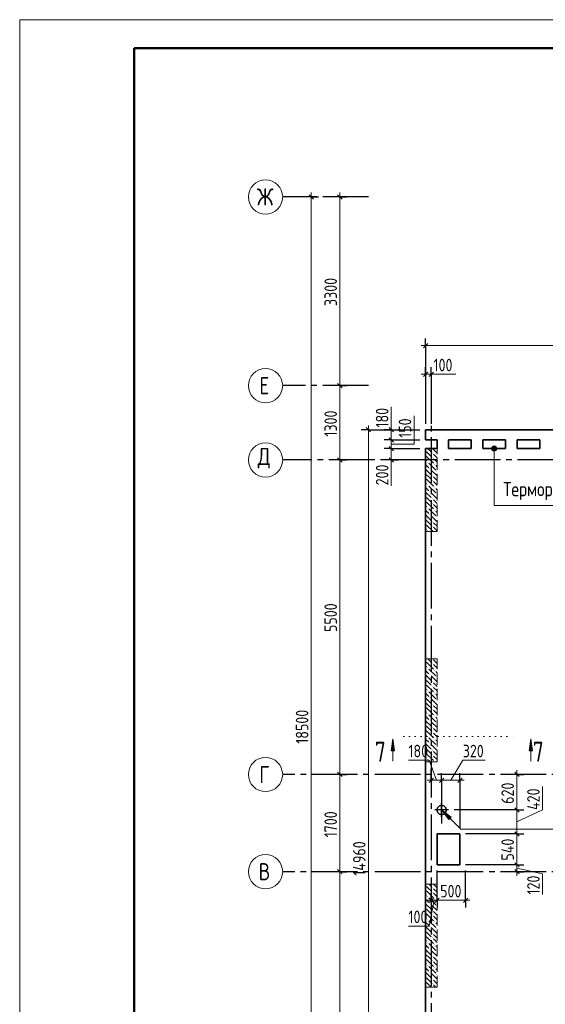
# Model space of a CAD drawing. Header units: millimetres. Extents: x 0 to 61017, y 0 to 42000.
# Tile 3 of 21: x 0 to 9194, y 24781 to 42000. Entities that reach past the tile are written whole.
import ezdxf

# ---------------------------------------------------------------- set-up
doc = ezdxf.new("R2010")
doc.units = ezdxf.units.MM
for name, pattern in [('______2', [270, 200, -70]), ('______5', [1100, 800, -100, 100, -100]), ('______9', [100, 0, -100])]:
    doc.linetypes.add(name, pattern=pattern)
for name, color, linetype, lineweight in [('Standard', 7, 'Continuous', 25), ('ЖБ Перекрытие верхний уровень', 7, 'Continuous', 35), ('ЖБ Пилон', 7, 'Continuous', 35), ('Оси', 40, '______5', 18), ('Примечания', 7, 'Continuous', 25), ('Размерная выноска', 7, 'Continuous', 13), ('Узлы символ', 7, 'Continuous', 25)]:
    doc.layers.add(name, color=color, linetype=linetype, lineweight=lineweight)
doc.styles.add('GOST 2.304-81', font='txt')
doc.styles.add('ISOCPEUR', font='txt')

msp = doc.modelspace()

# ---------------------------------------------------------------- hatches: boundary and pattern name
at = {"layer": 'ЖБ Пилон', "linetype": 'Continuous', "lineweight": 18, "transparency": 33554687}
for points in [[(7100, 34467), (7103, 34463), (7100, 34460)], [(7300, 34500), (7297, 34497), (7294, 34500), (7300, 34500)], [(7100, 34387), (7103, 34383), (7100, 34380)], [(7130, 34263), (7137, 34270), (7143, 34263), (7137, 34257)], [(7210, 34423), (7217, 34430), (7223, 34423), (7217, 34417)], [(7210, 34343), (7217, 34350), (7223, 34343), (7217, 34337)], [(7170, 34143), (7177, 34150), (7183, 34143), (7177, 34137)], [(7250, 34223), (7257, 34230), (7263, 34223), (7257, 34217)], [(7290, 34103), (7297, 34110), (7300, 34107), (7300, 34100), (7297, 34097)], [(7100, 34067), (7103, 34063), (7100, 34060)], [(7100, 33987), (7103, 33983), (7100, 33980)], [(7210, 34023), (7217, 34030), (7223, 34023), (7217, 34017)], [(7210, 33943), (7217, 33950), (7223, 33943), (7217, 33937)], [(7130, 33863), (7137, 33870), (7143, 33863), (7137, 33857)], [(7250, 33823), (7257, 33830), (7263, 33823), (7257, 33817)], [(7100, 33667), (7103, 33663), (7100, 33660)], [(7100, 33587), (7103, 33583), (7100, 33580)], [(7170, 33743), (7177, 33750), (7183, 33743), (7177, 33737)], [(7210, 33623), (7217, 33630), (7223, 33623), (7217, 33617)], [(7290, 33703), (7297, 33710), (7300, 33707), (7300, 33700), (7297, 33697)], [(7130, 33463), (7137, 33470), (7143, 33463), (7137, 33457)], [(7210, 33543), (7217, 33550), (7223, 33543), (7217, 33537)], [(7250, 33423), (7257, 33430), (7263, 33423), (7257, 33417)], [(7100, 33267), (7103, 33263), (7100, 33260)], [(7170, 33343), (7177, 33350), (7183, 33343), (7177, 33337)], [(7290, 33303), (7297, 33310), (7300, 33307), (7300, 33300), (7297, 33297)], [(7100, 33187), (7103, 33183), (7100, 33180)], [(7130, 33063), (7137, 33070), (7143, 33063), (7137, 33057)], [(7210, 33223), (7217, 33230), (7223, 33223), (7217, 33217)], [(7210, 33143), (7217, 33150), (7223, 33143), (7217, 33137)], [(7100, 30787), (7103, 30783), (7100, 30780)], [(7130, 30663), (7137, 30670), (7143, 30663), (7137, 30657)], [(7210, 30743), (7217, 30750), (7223, 30743), (7217, 30737)], [(7220, 30820), (7217, 30817), (7214, 30820)], [(7170, 30543), (7177, 30550), (7183, 30543), (7177, 30537)], [(7250, 30623), (7257, 30630), (7263, 30623), (7257, 30617)], [(7290, 30503), (7297, 30510), (7300, 30507), (7300, 30500), (7297, 30497)], [(7100, 30467), (7103, 30463), (7100, 30460)], [(7100, 30387), (7103, 30383), (7100, 30380)], [(7210, 30423), (7217, 30430), (7223, 30423), (7217, 30417)], [(7210, 30343), (7217, 30350), (7223, 30343), (7217, 30337)], [(7130, 30263), (7137, 30270), (7143, 30263), (7137, 30257)], [(7170, 30143), (7177, 30150), (7183, 30143), (7177, 30137)], [(7250, 30223), (7257, 30230), (7263, 30223), (7257, 30217)], [(7100, 30067), (7103, 30063), (7100, 30060)], [(7100, 29987), (7103, 29983), (7100, 29980)], [(7210, 30023), (7217, 30030), (7223, 30023), (7217, 30017)], [(7290, 30103), (7297, 30110), (7300, 30107), (7300, 30100), (7297, 30097)], [(7130, 29863), (7137, 29870), (7143, 29863), (7137, 29857)], [(7210, 29943), (7217, 29950), (7223, 29943), (7217, 29937)], [(7250, 29823), (7257, 29830), (7263, 29823), (7257, 29817)], [(7100, 29667), (7103, 29663), (7100, 29660)], [(7170, 29743), (7177, 29750), (7183, 29743), (7177, 29737)], [(7210, 29623), (7217, 29630), (7223, 29623), (7217, 29617)], [(7290, 29703), (7297, 29710), (7300, 29707), (7300, 29700), (7297, 29697)], [(7100, 29587), (7103, 29583), (7100, 29580)], [(7130, 29463), (7137, 29470), (7143, 29463), (7137, 29457)], [(7210, 29543), (7217, 29550), (7223, 29543), (7217, 29537)], [(7170, 29343), (7177, 29350), (7183, 29343), (7177, 29337)], [(7250, 29423), (7257, 29430), (7263, 29423), (7257, 29417)], [(7290, 29303), (7297, 29310), (7300, 29307), (7300, 29300), (7297, 29297)], [(7100, 29267), (7103, 29263), (7100, 29260)], [(7100, 29187), (7103, 29183), (7100, 29180)], [(7210, 29223), (7217, 29230), (7223, 29223), (7217, 29217)], [(7210, 29143), (7217, 29150), (7223, 29143), (7217, 29137)], [(7130, 29063), (7137, 29070), (7143, 29063), (7137, 29057)], [(7250, 29023), (7257, 29030), (7263, 29023), (7260, 29020), (7254, 29020)], [(7100, 26867), (7103, 26863), (7100, 26860)], [(7100, 26787), (7103, 26783), (7100, 26780)], [(7210, 26823), (7217, 26830), (7223, 26823), (7217, 26817)], [(7210, 26743), (7217, 26750), (7223, 26743), (7217, 26737)], [(7130, 26663), (7137, 26670), (7143, 26663), (7137, 26657)], [(7170, 26543), (7177, 26550), (7183, 26543), (7177, 26537)], [(7250, 26623), (7257, 26630), (7263, 26623), (7257, 26617)], [(7100, 26467), (7103, 26463), (7100, 26460)], [(7100, 26387), (7103, 26383), (7100, 26380)], [(7210, 26423), (7217, 26430), (7223, 26423), (7217, 26417)], [(7210, 26343), (7217, 26350), (7223, 26343), (7217, 26337)], [(7290, 26503), (7297, 26510), (7300, 26507), (7300, 26500), (7297, 26497)], [(7130, 26263), (7137, 26270), (7143, 26263), (7137, 26257)], [(7250, 26223), (7257, 26230), (7263, 26223), (7257, 26217)], [(7100, 26067), (7103, 26063), (7100, 26060)], [(7170, 26143), (7177, 26150), (7183, 26143), (7177, 26137)], [(7210, 26023), (7217, 26030), (7223, 26023), (7217, 26017)], [(7290, 26103), (7297, 26110), (7300, 26107), (7300, 26100), (7297, 26097)], [(7100, 25987), (7103, 25983), (7100, 25980)], [(7130, 25863), (7137, 25870), (7143, 25863), (7137, 25857)], [(7210, 25943), (7217, 25950), (7223, 25943), (7217, 25937)], [(7250, 25823), (7257, 25830), (7263, 25823), (7257, 25817)], [(7100, 25667), (7103, 25663), (7100, 25660)], [(7170, 25743), (7177, 25750), (7183, 25743), (7177, 25737)], [(7290, 25703), (7297, 25710), (7300, 25707), (7300, 25700), (7297, 25697)], [(7100, 25587), (7103, 25583), (7100, 25580)], [(7210, 25623), (7217, 25630), (7223, 25623), (7217, 25617)], [(7210, 25543), (7217, 25550), (7223, 25543), (7217, 25537)], [(7130, 25463), (7137, 25470), (7143, 25463), (7137, 25457)], [(7170, 25343), (7177, 25350), (7183, 25343), (7177, 25337)], [(7250, 25423), (7257, 25430), (7263, 25423), (7257, 25417)], [(7100, 25267), (7103, 25263), (7100, 25260)], [(7100, 25187), (7103, 25183), (7100, 25180)], [(7210, 25223), (7217, 25230), (7223, 25223), (7217, 25217)], [(7210, 25143), (7217, 25150), (7223, 25143), (7217, 25137)], [(7290, 25303), (7297, 25310), (7300, 25307), (7300, 25300), (7297, 25297)]]:
    msp.add_hatch(color=7, dxfattribs=at).paths.add_polyline_path(points, flags=16)
at = {"layer": 'Примечания', "linetype": 'Continuous', "lineweight": 13, "transparency": 33554687}
for points in [[(8255, 34500), (8345, 34500), (8339, 34522)], [(8255, 34500), (8339, 34522), (8261, 34522)], [(8261, 34477), (8345, 34500), (8255, 34500)], [(8261, 34522), (8339, 34522), (8322, 34539)], [(8261, 34522), (8322, 34539), (8278, 34539)], [(8261, 34477), (8339, 34477), (8345, 34500)], [(8278, 34461), (8339, 34477), (8261, 34477)], [(8278, 34539), (8322, 34539), (8300, 34545)], [(8278, 34461), (8322, 34461), (8339, 34477)], [(8322, 34461), (8278, 34461), (8300, 34455)]]:
    msp.add_hatch(color=7, dxfattribs=at).paths.add_polyline_path(points)
msp.add_hatch(color=7, dxfattribs=at).paths.add_polyline_path([(7507, 28010), (7380, 28180), (7550, 28053)], flags=16)
at = {"layer": 'Узлы символ', "linetype": 'Continuous', "lineweight": 13, "transparency": 33554687}
for points in [[(6498, 29211), (6528, 29421), (6558, 29211)], [(8909, 29211), (8939, 29421), (8969, 29211)]]:
    msp.add_hatch(color=7, dxfattribs=at).paths.add_polyline_path(points, flags=16)

# ---------------------------------------------------------------- linework, layer by layer
at = {"layer": 'Standard', "color": 7, "linetype": 'Continuous', "lineweight": 25, "transparency": 33554687}
for p, q in [((5138, 38862), (5062, 38938)), ((5638, 38862), (5562, 38938)), ((7062, 36262), (7138, 36338)), ((7062, 35762), (7138, 35838)), ((7162, 35762), (7238, 35838)), ((5638, 35562), (5562, 35638)), ((6062, 34867), (6138, 34792)), ((6538, 34792), (6462, 34867)), ((6538, 34612), (6462, 34688)), ((6538, 34462), (6462, 34538)), ((5638, 34262), (5562, 34338)), ((6538, 34262), (6462, 34338)), ((5638, 28763), (5562, 28838)), ((8659, 28838), (8734, 28762)), ((7162, 28662), (7238, 28737)), ((7342, 28662), (7417, 28737)), ((7662, 28662), (7738, 28737)), ((8659, 28217), (8734, 28142)), ((8659, 27797), (8734, 27722)), ((8659, 27257), (8734, 27182)), ((5638, 27063), (5562, 27138)), ((8659, 27138), (8734, 27063)), ((7162, 26563), (7238, 26638)), ((7262, 26563), (7338, 26638)), ((7762, 26563), (7838, 26638))]:
    msp.add_line(p, q, dxfattribs=at)
at = {"layer": 'Standard', "color": 7, "linetype": 'Continuous', "lineweight": 13, "transparency": 33554687}
for p, q in [((5100, 38900), (5100, 38975)), ((5600, 38900), (5600, 38975)), ((5600, 35600), (5600, 38900)), ((7100, 36300), (7025, 36300)), ((7100, 36300), (13890, 36300)), ((7100, 35800), (7025, 35800)), ((7100, 35800), (7200, 35800)), ((7200, 35800), (7275, 35800)), ((5600, 34300), (5600, 35600)), ((6100, 34830), (6100, 34905)), ((6500, 34830), (6500, 34905)), ((6500, 34650), (6500, 34830)), ((6500, 34500), (6500, 34650)), ((6500, 34300), (6500, 34500)), ((5600, 28800), (5600, 34300)), ((6500, 34300), (6500, 34225)), ((7160, 29049), (6800, 29049)), ((7290, 28700), (7160, 29049)), ((7540, 28700), (7750, 29049)), ((7750, 29049), (8141, 29049)), ((5600, 27100), (5600, 28800)), ((8696, 28800), (8696, 28875)), ((7200, 28700), (7125, 28700)), ((7200, 28700), (7380, 28700)), ((7380, 28700), (7700, 28700)), ((7700, 28700), (7775, 28700)), ((9146, 28180), (9146, 28587)), ((8696, 27970), (9146, 28180)), ((8696, 27760), (8696, 27220)), ((8696, 27220), (8696, 27100)), ((5600, 21600), (5600, 27100)), ((8696, 27160), (9146, 27060)), ((8696, 27100), (8696, 27025)), ((9146, 27060), (9146, 26700)), ((7200, 26600), (7125, 26600)), ((7250, 26600), (7160, 26150)), ((7200, 26600), (7300, 26600)), ((7300, 26600), (7800, 26600)), ((7800, 26600), (7875, 26600)), ((7160, 26150), (6800, 26150))]:
    msp.add_line(p, q, dxfattribs=at)
at = {"layer": 'Standard', "color": 251, "linetype": 'Continuous', "lineweight": -3, "true_color": 0x656565, "transparency": 33554687}
for p, q in [((5100, 38900), (4975, 38900)), ((5100, 38900), (5225, 38900)), ((5100, 38900), (5100, 38900)), ((5600, 38900), (5475, 38900)), ((5600, 38900), (5725, 38900)), ((5600, 38900), (5600, 38900)), ((7100, 36300), (7100, 36425)), ((7100, 36300), (7100, 36175)), ((7100, 36300), (7100, 34930)), ((7100, 35800), (7100, 35925)), ((7200, 35800), (7200, 35925)), ((7100, 35800), (7100, 35675)), ((7100, 35800), (7100, 34930)), ((7200, 35800), (7200, 35675)), ((7200, 35800), (7200, 34930)), ((5600, 35600), (5475, 35600)), ((5600, 35600), (5725, 35600)), ((5600, 35600), (5600, 35600)), ((6100, 34830), (5975, 34830)), ((6100, 34830), (6225, 34830)), ((6100, 34830), (7000, 34830)), ((6500, 34830), (6375, 34830)), ((6500, 34830), (6625, 34830)), ((6500, 34830), (6598, 34830)), ((6883, 34830), (7000, 34830)), ((6500, 34650), (6375, 34650)), ((6500, 34650), (6625, 34650)), ((6500, 34500), (6375, 34500)), ((6500, 34500), (6625, 34500)), ((5600, 34300), (5475, 34300)), ((5600, 34300), (5725, 34300)), ((5600, 34300), (5600, 34300)), ((6500, 34300), (6375, 34300)), ((6500, 34300), (6625, 34300)), ((6500, 34300), (6500, 34300)), ((5600, 28800), (5475, 28800)), ((5600, 28800), (5725, 28800)), ((5600, 28800), (5600, 28800)), ((7200, 28700), (7200, 28900)), ((7200, 28700), (7200, 28825)), ((7380, 28700), (7380, 28825)), ((7700, 28700), (7700, 28825)), ((8696, 28800), (8427, 28800)), ((8696, 28800), (8571, 28800)), ((8696, 28800), (8821, 28800)), ((7200, 28700), (7200, 28575)), ((7380, 28700), (7380, 28575)), ((7380, 28700), (7380, 27940)), ((7700, 28700), (7700, 28575)), ((7700, 28700), (7700, 27860)), ((8696, 28180), (8571, 28180)), ((8696, 28180), (8821, 28180)), ((8696, 27760), (8571, 27760)), ((8696, 27760), (8821, 27760)), ((8696, 27220), (7800, 27220)), ((8696, 27220), (8571, 27220)), ((8696, 27220), (8821, 27220)), ((5600, 27100), (5475, 27100)), ((5600, 27100), (5725, 27100)), ((5600, 27100), (5600, 27100)), ((7300, 26600), (7300, 27120)), ((7800, 26600), (7800, 27120)), ((8696, 27100), (8444, 27100)), ((8696, 27100), (8571, 27100)), ((8696, 27100), (8821, 27100)), ((7200, 26600), (7200, 26725)), ((7300, 26600), (7300, 26725)), ((7800, 26600), (7800, 26725)), ((7200, 26600), (7200, 26475)), ((7200, 26600), (7200, 26600)), ((7300, 26600), (7300, 26475)), ((7800, 26600), (7800, 26475))]:
    msp.add_line(p, q, dxfattribs=at)
at = {"layer": 'Standard', "color": 8, "linetype": '______5', "lineweight": -3, "transparency": 33554687}
for p, q in [((7380, 28060), (7380, 28300)), ((7500, 28180), (7260, 28180))]:
    msp.add_line(p, q, dxfattribs=at)
at = {"layer": 'Standard', "color": 7, "linetype": 'Continuous', "lineweight": 13, "transparency": 33554687}
msp.add_lwpolyline([(0, 0), (59400, 0), (59400, 42000), (0, 42000), (0, 0)], close=True, dxfattribs=at)
at = {"layer": 'Standard', "color": 7, "linetype": 'Continuous', "lineweight": 50, "transparency": 33554687}
msp.add_lwpolyline([(2000, 41500), (58900, 41500), (58900, 500), (2000, 500), (2000, 41500)], close=True, dxfattribs=at)
at = {"layer": 'Standard', "color": 7, "linetype": 'Continuous', "lineweight": 13, "transparency": 33554687}
for points in [[(5100, 20400), (5100, 29236), (5100, 29236), (5100, 38900)], [(6100, 34830), (6100, 26930), (6100, 26930), (6100, 19870)], [(8696, 28800), (8696, 28187), (8696, 28187), (8696, 28180)], [(8696, 28180), (8696, 28167), (8696, 28167), (8696, 28039), (8696, 28039), (8696, 27760)]]:
    msp.add_lwpolyline(points, dxfattribs=at)
at = {"layer": 'Standard', "color": 251, "linetype": 'Continuous', "lineweight": -3, "true_color": 0x656565, "transparency": 33554687}
for points in [[(6500, 34650), (6881, 34650), (6881, 34650), (7000, 34650)], [(6500, 34500), (6809, 34500), (6809, 34500), (7000, 34500)], [(8696, 28180), (8679, 28180), (8679, 28180), (7600, 28180)], [(8696, 27760), (8679, 27760), (8679, 27760), (7800, 27760)]]:
    msp.add_lwpolyline(points, dxfattribs=at)
at = {"layer": 'ЖБ Перекрытие верхний уровень', "color": 7, "linetype": 'Continuous', "lineweight": 35, "transparency": 33554687}
for p, q in [((13710, 34830), (7100, 34830)), ((7100, 34830), (7100, 34650)), ((7100, 34650), (7300, 34650)), ((7300, 34650), (7300, 34500)), ((7500, 34500), (7500, 34650)), ((7500, 34650), (7900, 34650)), ((7900, 34650), (7900, 34500)), ((8100, 34500), (8100, 34650)), ((8100, 34650), (8500, 34650)), ((8500, 34650), (8500, 34500)), ((8700, 34500), (8700, 34650)), ((8700, 34650), (9100, 34650)), ((9100, 34650), (9100, 34500)), ((7300, 34500), (7100, 34500)), ((7100, 34500), (7100, 19870)), ((7900, 34500), (7500, 34500)), ((8500, 34500), (8100, 34500)), ((9100, 34500), (8700, 34500)), ((7343, 28252), (7323, 28237)), ((7367, 28260), (7343, 28252)), ((7393, 28260), (7367, 28260)), ((7417, 28252), (7393, 28260)), ((7437, 28237), (7417, 28252)), ((7308, 28217), (7300, 28193)), ((7300, 28193), (7300, 28167)), ((7300, 28167), (7308, 28143)), ((7323, 28237), (7308, 28217)), ((7308, 28143), (7323, 28123)), ((7323, 28123), (7343, 28108)), ((7343, 28108), (7367, 28100)), ((7367, 28100), (7393, 28100)), ((7393, 28100), (7417, 28108)), ((7417, 28108), (7437, 28123)), ((7452, 28217), (7437, 28237)), ((7437, 28123), (7452, 28143)), ((7460, 28193), (7452, 28217)), ((7452, 28143), (7460, 28167)), ((7460, 28167), (7460, 28193)), ((7700, 27760), (7300, 27760)), ((7300, 27760), (7300, 27220)), ((7700, 27220), (7700, 27760)), ((7300, 27220), (7700, 27220))]:
    msp.add_line(p, q, dxfattribs=at)
at = {"layer": 'ЖБ Пилон', "color": 253, "linetype": '______2', "lineweight": 13, "true_color": 0xa0a0a0, "transparency": 33554687}
for p, q in [((7100, 34500), (7100, 33050)), ((7300, 34500), (7100, 34500)), ((7300, 33050), (7300, 34500)), ((7100, 33050), (7300, 33050)), ((7100, 30820), (7100, 29020)), ((7300, 30820), (7100, 30820)), ((7300, 29020), (7300, 30820)), ((7100, 29020), (7300, 29020)), ((7100, 26880), (7100, 25080)), ((7300, 26880), (7100, 26880)), ((7300, 25080), (7300, 26880)), ((7100, 25080), (7300, 25080))]:
    msp.add_line(p, q, dxfattribs=at)
at = {"layer": 'ЖБ Пилон', "color": 9, "linetype": 'Continuous', "lineweight": 18, "true_color": 0xc7c7c7, "transparency": 33554687}
for p, q in [((7157, 34403), (7117, 34443)), ((7140, 34500), (7197, 34443)), ((7300, 34420), (7220, 34500)), ((7100, 34300), (7117, 34283)), ((7117, 34363), (7237, 34243)), ((7197, 34363), (7157, 34403)), ((7237, 34403), (7300, 34340)), ((7237, 34323), (7300, 34260)), ((7100, 34220), (7157, 34163)), ((7100, 34140), (7197, 34043)), ((7157, 34243), (7277, 34123)), ((7300, 34020), (7197, 34123)), ((7300, 34180), (7277, 34203)), ((7157, 34003), (7117, 34043)), ((7117, 33963), (7237, 33843)), ((7197, 33963), (7157, 34003)), ((7237, 34003), (7300, 33940)), ((7237, 33923), (7300, 33860)), ((7100, 33900), (7117, 33883)), ((7100, 33820), (7157, 33763)), ((7157, 33843), (7277, 33723)), ((7300, 33780), (7277, 33803)), ((7100, 33740), (7197, 33643)), ((7157, 33603), (7117, 33643)), ((7197, 33563), (7157, 33603)), ((7300, 33620), (7197, 33723)), ((7237, 33603), (7300, 33540)), ((7100, 33500), (7117, 33483)), ((7100, 33420), (7157, 33363)), ((7117, 33563), (7237, 33443)), ((7157, 33443), (7277, 33323)), ((7237, 33523), (7300, 33460)), ((7100, 33340), (7197, 33243)), ((7157, 33203), (7117, 33243)), ((7300, 33220), (7197, 33323)), ((7300, 33380), (7277, 33403)), ((7100, 33100), (7117, 33083)), ((7117, 33163), (7230, 33050)), ((7197, 33163), (7157, 33203)), ((7237, 33203), (7300, 33140)), ((7237, 33123), (7300, 33060)), ((7100, 30700), (7117, 30683)), ((7117, 30763), (7237, 30643)), ((7157, 30803), (7140, 30820)), ((7197, 30763), (7157, 30803)), ((7237, 30803), (7300, 30740)), ((7237, 30723), (7300, 30660)), ((7100, 30620), (7157, 30563)), ((7100, 30540), (7197, 30443)), ((7157, 30643), (7277, 30523)), ((7300, 30420), (7197, 30523)), ((7300, 30580), (7277, 30603)), ((7157, 30403), (7117, 30443)), ((7117, 30363), (7237, 30243)), ((7197, 30363), (7157, 30403)), ((7237, 30403), (7300, 30340)), ((7237, 30323), (7300, 30260)), ((7100, 30300), (7117, 30283)), ((7100, 30220), (7157, 30163)), ((7100, 30140), (7197, 30043)), ((7157, 30243), (7277, 30123)), ((7300, 30180), (7277, 30203)), ((7157, 30003), (7117, 30043)), ((7117, 29963), (7237, 29843)), ((7197, 29963), (7157, 30003)), ((7300, 30020), (7197, 30123)), ((7237, 30003), (7300, 29940)), ((7100, 29900), (7117, 29883)), ((7100, 29820), (7157, 29763)), ((7157, 29843), (7277, 29723)), ((7237, 29923), (7300, 29860)), ((7300, 29780), (7277, 29803)), ((7100, 29740), (7197, 29643)), ((7157, 29603), (7117, 29643)), ((7300, 29620), (7197, 29723)), ((7100, 29500), (7117, 29483)), ((7117, 29563), (7237, 29443)), ((7197, 29563), (7157, 29603)), ((7237, 29603), (7300, 29540)), ((7237, 29523), (7300, 29460)), ((7100, 29420), (7157, 29363)), ((7100, 29340), (7197, 29243)), ((7157, 29443), (7277, 29323)), ((7300, 29220), (7197, 29323)), ((7300, 29380), (7277, 29403)), ((7157, 29203), (7117, 29243)), ((7117, 29163), (7237, 29043)), ((7197, 29163), (7157, 29203)), ((7237, 29203), (7300, 29140)), ((7237, 29123), (7300, 29060)), ((7100, 29100), (7117, 29083)), ((7100, 29020), (7100, 29020)), ((7157, 29043), (7180, 29020)), ((7160, 26880), (7197, 26843)), ((7300, 26820), (7240, 26880)), ((7100, 26700), (7117, 26683)), ((7157, 26803), (7117, 26843)), ((7117, 26763), (7237, 26643)), ((7197, 26763), (7157, 26803)), ((7237, 26803), (7300, 26740)), ((7237, 26723), (7300, 26660)), ((7100, 26620), (7157, 26563)), ((7100, 26540), (7197, 26443)), ((7157, 26643), (7277, 26523)), ((7300, 26420), (7197, 26523)), ((7300, 26580), (7277, 26603)), ((7157, 26403), (7117, 26443)), ((7117, 26363), (7237, 26243)), ((7197, 26363), (7157, 26403)), ((7237, 26403), (7300, 26340)), ((7100, 26300), (7117, 26283)), ((7100, 26220), (7157, 26163)), ((7157, 26243), (7277, 26123)), ((7237, 26323), (7300, 26260)), ((7300, 26180), (7277, 26203)), ((7100, 26140), (7197, 26043)), ((7157, 26003), (7117, 26043)), ((7197, 25963), (7157, 26003)), ((7300, 26020), (7197, 26123)), ((7237, 26003), (7300, 25940)), ((7100, 25900), (7117, 25883)), ((7117, 25963), (7237, 25843)), ((7157, 25843), (7277, 25723)), ((7237, 25923), (7300, 25860)), ((7100, 25820), (7157, 25763)), ((7100, 25740), (7197, 25643)), ((7300, 25620), (7197, 25723)), ((7300, 25780), (7277, 25803)), ((7100, 25500), (7117, 25483)), ((7157, 25603), (7117, 25643)), ((7117, 25563), (7237, 25443)), ((7197, 25563), (7157, 25603)), ((7237, 25603), (7300, 25540)), ((7237, 25523), (7300, 25460)), ((7100, 25420), (7157, 25363)), ((7100, 25340), (7197, 25243)), ((7157, 25443), (7277, 25323)), ((7300, 25220), (7197, 25323)), ((7300, 25380), (7277, 25403)), ((7157, 25203), (7117, 25243)), ((7117, 25163), (7200, 25080)), ((7197, 25163), (7157, 25203)), ((7237, 25203), (7300, 25140)), ((7100, 25100), (7117, 25083)), ((7237, 25123), (7280, 25080))]:
    msp.add_line(p, q, dxfattribs=at)
at = {"layer": 'Оси', "color": 8, "linetype": '______5', "lineweight": -3, "transparency": 33554687}
for p, q in [((6100, 38900), (4600, 38900)), ((7200, 35800), (7200, 16970)), ((6100, 35600), (4600, 35600)), ((50210, 34300), (4600, 34300)), ((50210, 34300), (4600, 34300)), ((49910, 28800), (4600, 28800)), ((49910, 27100), (4600, 27100))]:
    msp.add_line(p, q, dxfattribs=at)
at = {"layer": 'Оси', "color": 7, "linetype": 'Continuous', "lineweight": 13, "transparency": 33554687}
for centre in [(4300, 38900), (4300, 35600), (4300, 34300), (4300, 34300), (4300, 28800), (4300, 27100)]:
    msp.add_circle(centre, 300, dxfattribs=at)
at = {"layer": 'Примечания', "color": 7, "linetype": 'Continuous', "lineweight": 13, "transparency": 33554687}
for p, q in [((8255, 34500), (8255, 34500)), ((8300, 34545), (8300, 34545)), ((8300, 34455), (8300, 34455)), ((8345, 34500), (8345, 34500)), ((7380, 28180), (7380, 28180)), ((7380, 28180), (7380, 28180)), ((7380, 28180), (7380, 28180)), ((7380, 28180), (7550, 28053)), ((7507, 28010), (7380, 28180)), ((7550, 28053), (7507, 28010)), ((7528, 28032), (7539, 28021))]:
    msp.add_line(p, q, dxfattribs=at)
for points in [[(11509, 33503), (8300, 33503), (8300, 34500)], [(7380, 28180), (7718, 27842), (10752, 27842)]]:
    msp.add_lwpolyline(points, dxfattribs=at)
msp.add_circle((8300, 34500), 45, dxfattribs=at)
at = {"layer": 'Размерная выноска', "color": 7, "linetype": 'Continuous', "lineweight": 13, "transparency": 33554687}
for p, q in [((7200, 35800), (7630, 35800)), ((6500, 34830), (6500, 35230)), ((6500, 34300), (6500, 33850))]:
    msp.add_line(p, q, dxfattribs=at)
msp.add_lwpolyline([(6500, 34575), (6900, 34575), (6900, 35075)], dxfattribs=at)
at = {"layer": 'Узлы символ', "color": 7, "linetype": '______9', "lineweight": 13, "transparency": 33554687}
msp.add_line((6720, 29462), (8717, 29462), dxfattribs=at)
at = {"layer": 'Узлы символ', "color": 7, "linetype": 'Continuous', "lineweight": 13, "transparency": 33554687}
for p, q in [((6498, 29211), (6528, 29421)), ((6528, 29421), (6528, 29031)), ((6528, 29421), (6528, 29421)), ((6528, 29421), (6528, 29421)), ((6528, 29421), (6528, 29421)), ((6528, 29421), (6558, 29211)), ((8909, 29211), (8939, 29421)), ((8939, 29421), (8939, 29031)), ((8939, 29421), (8939, 29421)), ((8939, 29421), (8939, 29421)), ((8939, 29421), (8939, 29421)), ((8939, 29421), (8969, 29211)), ((6558, 29211), (6498, 29211)), ((6528, 29211), (6528, 29196)), ((8969, 29211), (8909, 29211)), ((8939, 29211), (8939, 29196))]:
    msp.add_line(p, q, dxfattribs=at)

# ---------------------------------------------------------------- texts
at = {"layer": 'Standard', "color": 7, "linetype": 'Continuous', "lineweight": 25, "transparency": 33554687, "char_height": 220, "attachment_point": 7, "rotation": 90, "style": 'GOST 2.304-81'}
for s, insert, width in [('3300', (5550, 36992), 641.47), ('1300', (5550, 34708), 610.16), ('180', (6450, 34867), 485.09), ('150', (6850, 34688), 469.5), ('200', (6450, 33856), 531.97), ('5500', (5550, 31292), 641.48), ('18500', (5050, 29337), 750.83), ('620', (8646, 28287), 531.97), ('420', (9096, 28180), 531.97), ('1700', (5550, 27700), 625.74), ('14960', (6050, 27029), 766.39), ('540', (8646, 27294), 516.4), ('120', (9096, 26700), 485.08)]:
    msp.add_mtext(s, dxfattribs=dict(at, insert=insert, width=width))
at = {"layer": 'Standard', "color": 7, "linetype": 'Continuous', "lineweight": 25, "transparency": 33554687, "char_height": 220, "attachment_point": 7, "style": 'GOST 2.304-81'}
for s, insert, width in [('100', (7238, 35850), 485.09), ('180', (6800, 29100), 485.08), ('320', (7750, 29100), 516.4), ('500', (7355, 26650), 516.38), ('100', (6800, 26200), 485.08)]:
    msp.add_mtext(s, dxfattribs=dict(at, insert=insert, width=width))
at = {"layer": 'Оси', "color": 7, "linetype": 'Continuous', "lineweight": 25, "transparency": 33554687, "char_height": 300, "attachment_point": 7, "style": 'ISOCPEUR'}
for s, insert, width in [('\\W0.83;Ж', (4150, 38750), 425), ('\\W0.78;Е', (4195, 35450), 326.41), ('\\W0.82;Д', (4165, 34150), 392.65), ('\\W0.78;Г', (4195, 28650), 326.41), ('\\W0.80;В', (4180, 26950), 359.83)]:
    msp.add_mtext(s, dxfattribs=dict(at, insert=insert, width=width))
at = {"layer": 'Примечания', "color": 7, "linetype": 'Continuous', "lineweight": 25, "transparency": 33554687, "insert": (8459, 33598), "char_height": 250, "width": 3189.09, "attachment_point": 7, "style": 'GOST 2.304-81'}
msp.add_mtext('Терморазьем\\~400х150мм', dxfattribs=at)
at = {"layer": 'Узлы символ', "color": 7, "linetype": 'Continuous', "lineweight": 35, "transparency": 33554687, "char_height": 350, "attachment_point": 7, "style": 'ISOCPEUR'}
for insert, width in [((6212, 29022), 380.81), ((8975, 29022), 380.82)]:
    msp.add_mtext('\\W0.78;7', dxfattribs=dict(at, insert=insert, width=width))

doc.saveas('drawing.dxf')
